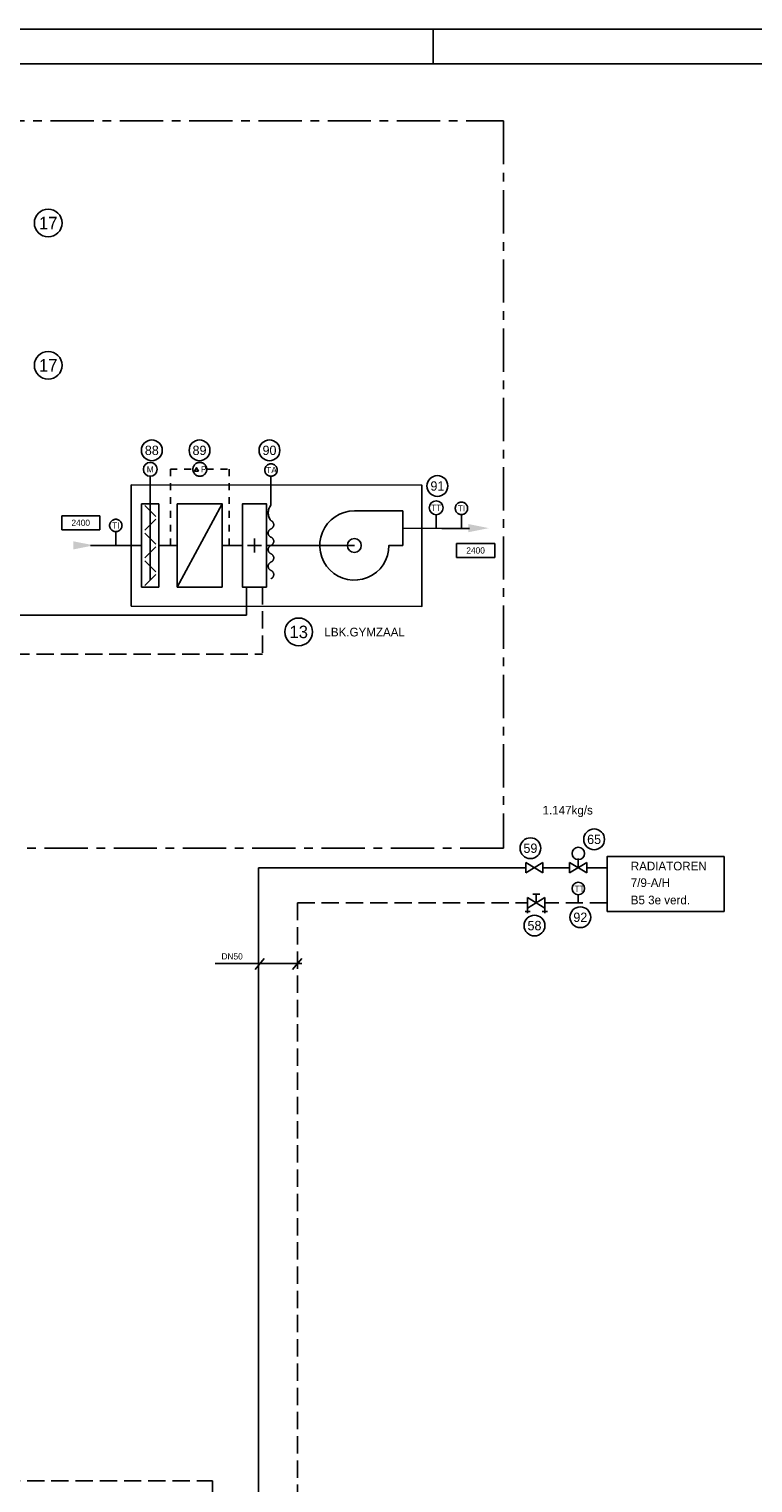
# Model space of a CAD drawing. Extents: x -783 to 603, y 238 to 1079.
# Tile 22 of 23: x 66 to 275, y 659 to 1079. Entities that reach past the tile are written whole.
import ezdxf
from ezdxf.enums import TextEntityAlignment as Align

# ---------------------------------------------------------------- set-up
doc = ezdxf.new("R2010")
doc.units = 0
for name, pattern in [('2322105', [47, 40, -7]), ('2322107', [2000, 1000, 1000]), ('2322108', [7, 5, -2]), ('CENTER', [20, 12.5, -2.5, 2.5, -2.5]), ('STABI22', [4, 2, -2])]:
    doc.linetypes.add(name, pattern=pattern)
doc.layers.get('0').update_dxf_attribs({"linetype": 'CONTINUOUS'})
for name, color, linetype in [('00KAD070', 5, 'CONTINUOUS'), ('WL5501--', 4, 'CONTINUOUS'), ('WL561---', 10, 'CONTINUOUS'), ('WL561---_AANVOER', 10, 'CONTINUOUS'), ('WL561---_RETOUR', 4, 'CONTINUOUS'), ('WL570---_TOEVOER', 3, 'CONTINUOUS'), ('WM541---', 1, 'CONTINUOUS'), ('WM561---', 1, 'CONTINUOUS')]:
    doc.layers.add(name, color=color, linetype=linetype)
doc.styles.add('BURO-018', font='BUROFONT.shx', dxfattribs={"height": 1.8})
doc.styles.add('BURO-025', font='BUROFONT.shx', dxfattribs={"height": 2.5})

# ---------------------------------------------------------------- blocks, each defined once
blk = doc.blocks.new('3048301')
at = {"color": 0, "linetype": 'CONTINUOUS'}
for p, q in [((-2.5, 1.5), (2.5, -1.5)), ((-2.5, -1.5), (-2.5, 1.5)), ((2.5, 1.5), (-2.5, -1.5)), ((2.5, -1.5), (2.5, 1.5))]:
    blk.add_line(p, q, dxfattribs=at)
at = {"color": 0, "linetype": 'CONTINUOUS', "style": 'BURO-018', "flags": 1}
blk.add_attdef('CV_MATCODE', (0, 0), '', height=1.8, dxfattribs=at)
blk = doc.blocks.new('3048301A')
at = {"color": 0, "linetype": 'CONTINUOUS'}
for p, q in [((-2.5, 1.5), (2.5, -1.5)), ((-2.5, -3), (-2.5, 1.5)), ((2.5, 1.5), (-2.5, -1.5)), ((-1, 2.5), (1, 2.5)), ((0, 0), (0, 2.5)), ((2.5, -3), (2.5, 1.5)), ((-3.25, -2.5), (-1.75, -2.5)), ((1.75, -2.5), (3.25, -2.5))]:
    blk.add_line(p, q, dxfattribs=at)
at = {"color": 0, "linetype": 'CONTINUOUS', "style": 'BURO-018', "flags": 1}
blk.add_attdef('CV_MATCODE', (0, 0), '', height=1.8, dxfattribs=at)
blk = doc.blocks.new('30486013')
at = {"color": 0, "linetype": 'CONTINUOUS'}
blk.add_circle((0, 0), 2, dxfattribs=at)
at = {"color": 0, "linetype": 'CONTINUOUS', "style": 'BURO-018', "flags": 1}
blk.add_attdef('CV_MATCODE', (0, 0), '', height=1.8, dxfattribs=at)
blk = doc.blocks.new('3048601')
at = {"color": 0, "linetype": 'CONTINUOUS'}
blk.add_circle((0, 0), 2, dxfattribs=at)
at = {"color": 0, "linetype": 'CONTINUOUS', "style": 'BURO-018', "flags": 1}
blk.add_attdef('CV_MATCODE', (0, 0), '', height=1.8, dxfattribs=at)
blk = doc.blocks.new('AL-RNR')
at = {"color": 0, "linetype": 'CONTINUOUS'}
for p, q in [((-5.5, 2), (5.5, 2)), ((-5.5, -2), (-5.5, 2)), ((5.5, -2), (5.5, 2)), ((-5.5, -2), (5.5, -2))]:
    blk.add_line(p, q, dxfattribs=at)

msp = doc.modelspace()

# ---------------------------------------------------------------- hatches: boundary and pattern name
at = {"layer": 'WL570---_TOEVOER', "linetype": 'CONTINUOUS'}
for points in [[(193.21, 935.87), (199.1, 934.7), (193.21, 933.52), (193.21, 934.7)], [(79.14, 930.9), (85.03, 929.73), (79.14, 928.55), (79.14, 929.73)]]:
    msp.add_hatch(color=6, dxfattribs=at).paths.add_polyline_path(points)

# ---------------------------------------------------------------- linework, layer by layer
at = {"layer": '00KAD070', "linetype": 'CONTINUOUS'}
msp.add_line((593.05, 1068.83), (-772.91, 1068.83), dxfattribs=at)
at = {"layer": 'WL5501--', "color": 3, "linetype": '2322105'}
for p, q in [((101.33, 919.69), (101.33, 949.69)), ((99.74, 941.28), (102.93, 938.09)), ((109.13, 917.69), (122.13, 941.69)), ((99.74, 934.09), (102.93, 937.28)), ((183.89, 934.59), (183.89, 938.59)), ((191.17, 934.63), (191.17, 938.63)), ((91.38, 929.69), (91.38, 933.69)), ((99.74, 933.28), (102.93, 930.09)), ((99.74, 926.09), (102.93, 929.28)), ((133.43, 929.69), (129.43, 929.69)), ((131.43, 931.69), (131.43, 927.69)), ((99.74, 925.28), (102.93, 922.09)), ((99.74, 918.09), (102.93, 921.28))]:
    msp.add_line(p, q, dxfattribs=at)
msp.add_lwpolyline([(136.18, 920.09, 0.666667), (136.18, 922.49, -0.666667), (136.18, 924.89, 0.666667), (136.18, 927.29, -0.666667), (136.18, 929.69, 0.666667), (136.18, 932.09, -0.666667), (136.18, 934.49, 0.666667), (136.18, 936.89, -0.363636), (136.18, 941.29), (136.18, 949.69)], format="xyb", dxfattribs=at)
msp.add_lwpolyline([(103.83, 917.69), (103.83, 941.69), (98.83, 941.69), (98.83, 917.69)], close=True, dxfattribs=at)
for centre, radius in [((115.63, 951.69), 2), ((136.18, 951.47), 1.79), ((191.17, 940.42), 1.79), ((91.38, 935.47), 1.79)]:
    msp.add_circle(centre, radius, dxfattribs=at)
at = {"layer": 'WL561---', "color": 7, "linetype": 'CENTER'}
for p, q in [((-227.44, 1052.33), (203.27, 1052.33)), ((203.27, 1052.33), (203.27, 842.32)), ((203.27, 842.32), (-227.44, 842.32))]:
    msp.add_line(p, q, dxfattribs=at)
at = {"layer": 'WL561---', "color": 1, "linetype": 'STABI22'}
for p, q in [((117.63, 951.69), (124.13, 951.69)), ((124.13, 951.69), (124.13, 929.69))]:
    msp.add_line(p, q, dxfattribs=at)
msp.add_lwpolyline([(107.13, 929.69), (107.13, 951.69), (113.63, 951.69)], dxfattribs=at)
at = {"layer": 'WL561---', "color": 1}
msp.add_lwpolyline([(115.25, 951.17), (114.11, 951.17), (114.68, 952.16)], close=True, dxfattribs=at)
at = {"layer": 'WL561---', "color": 7}
for points in [[(95.83, 947.19), (95.83, 912.19), (179.74, 912.08), (179.74, 947.08)], [(267, 839.9), (233.27, 839.9), (233.27, 824.01), (267, 824.01)]]:
    msp.add_lwpolyline(points, close=True, dxfattribs=at)
at = {"layer": 'WL561---', "color": 3}
msp.add_lwpolyline([(174.25, 939.69), (160.25, 939.69, 2.414214), (170.25, 929.69), (174.25, 929.69)], format="xyb", close=True, dxfattribs=at)
msp.add_circle((160.25, 929.69), 2, dxfattribs=at)
at = {"layer": 'WL561---_AANVOER', "linetype": '2322107'}
for p, q in [((129.13, 917.69), (129.13, 909.58)), ((12.77, 909.58), (129.13, 909.58)), ((209.72, 836.62), (132.6, 836.62)), ((132.6, 836.62), (132.6, 528.94)), ((214.72, 836.62), (222.42, 836.62)), ((227.42, 836.62), (233.27, 836.62))]:
    msp.add_line(p, q, dxfattribs=at)
at = {"layer": 'WL561---_RETOUR', "linetype": '2322108'}
for p, q in [((133.72, 917.69), (133.72, 898.31)), ((5.5, 898.31), (133.72, 898.31)), ((143.81, 826.46), (210.28, 826.46)), ((233.27, 826.49), (215.28, 826.49))]:
    msp.add_line(p, q, dxfattribs=at)
at = {"layer": 'WL561---_RETOUR', "color": 4, "linetype": '2322108'}
for p, q in [((143.81, 826.46), (143.81, 525.76)), ((58.75, 659.56), (119.29, 659.56)), ((119.29, 659.56), (119.29, 525.76))]:
    msp.add_line(p, q, dxfattribs=at)
at = {"layer": 'WL570---_TOEVOER', "color": 6, "linetype": 'CONTINUOUS'}
for p, q in [((174.13, 934.7), (185.47, 934.63)), ((185.47, 934.63), (193.5, 934.63)), ((84.06, 929.69), (98.69, 929.69)), ((103.83, 929.69), (109.13, 929.69)), ((103.83, 929.69), (109.13, 929.69)), ((122.13, 929.69), (127.93, 929.69)), ((147.18, 929.69), (134.93, 929.69)), ((147.18, 929.69), (160.25, 929.69))]:
    msp.add_line(p, q, dxfattribs=at)
at = {"layer": 'WL570---_TOEVOER'}
for points in [[(122.13, 917.69), (122.13, 941.69), (109.13, 941.69), (109.13, 917.69)], [(134.93, 917.69), (134.93, 941.69), (127.93, 941.69), (127.93, 917.69)]]:
    msp.add_lwpolyline(points, close=True, dxfattribs=at)
at = {"layer": 'WM541---'}
for p, q in [((131.57, 807.22), (134.26, 810.39)), ((142.41, 807.28), (145.1, 810.45)), ((120.11, 808.93), (145.07, 808.93))]:
    msp.add_line(p, q, dxfattribs=at)
at = {"layer": 'WM561---', "color": 3}
for p, q in [((603.05, 1078.83), (-782.91, 1078.83)), ((183.05, 1068.83), (183.05, 1078.83)), ((224.92, 836.93), (224.92, 839.27)), ((224.92, 828.84), (224.92, 826.49))]:
    msp.add_line(p, q, dxfattribs=at)
for centre in [(224.92, 840.76), (224.92, 830.62)]:
    msp.add_circle(centre, 1.79, dxfattribs=at)

# ---------------------------------------------------------------- block references
at = {"layer": 'WL5501--', "color": 3, "linetype": '2322105'}
ref = msp.add_blockref('30486013', (101.33, 951.69), dxfattribs=at)
ref.add_attrib('CV_TEXT1', 'M', dxfattribs={"layer": '0', "color": 1, "height": 1.8, "style": 'BURO-018'}).set_placement((101.33, 951.69), align=Align.MIDDLE)
ref = msp.add_blockref('30486013', (183.89, 940.59), dxfattribs=dict(at, xscale=-1))
ref.add_attrib('CV_TEXT1', 'TT', dxfattribs={"layer": '0', "color": 1, "height": 1.8, "style": 'BURO-018'}).set_placement((183.89, 940.59), align=Align.MIDDLE)
at = {"layer": 'WL561---', "color": 7}
ref = msp.add_blockref('3048601', (71.86, 1022.81), dxfattribs=dict(at, xscale=2, yscale=2, zscale=2))
ref.add_attrib('CV_TEXT1', '17', dxfattribs={"layer": '0', "color": 1, "linetype": 'CONTINUOUS', "height": 3.6, "style": 'BURO-018'}).set_placement((71.86, 1022.81), align=Align.MIDDLE)
ref = msp.add_blockref('3048601', (71.86, 981.73), dxfattribs=dict(at, xscale=2, yscale=2, zscale=2))
ref.add_attrib('CV_TEXT1', '17', dxfattribs={"layer": '0', "color": 1, "linetype": 'CONTINUOUS', "height": 3.6, "style": 'BURO-018'}).set_placement((71.86, 981.73), align=Align.MIDDLE)
ref = msp.add_blockref('3048601', (101.78, 957.17), dxfattribs=dict(at, xscale=1.5, yscale=1.5, zscale=1.5))
ref.add_attrib('CV_TEXT1', '88', dxfattribs={"layer": '0', "color": 1, "linetype": 'CONTINUOUS', "height": 2.7, "style": 'BURO-018'}).set_placement((101.78, 957.17), align=Align.MIDDLE)
ref = msp.add_blockref('3048601', (115.55, 957.17), dxfattribs=dict(at, xscale=1.5, yscale=1.5, zscale=1.5))
ref.add_attrib('CV_TEXT1', '89', dxfattribs={"layer": '0', "color": 1, "linetype": 'CONTINUOUS', "height": 2.7, "style": 'BURO-018'}).set_placement((115.55, 957.17), align=Align.MIDDLE)
ref = msp.add_blockref('3048601', (135.75, 957.17), dxfattribs=dict(at, xscale=1.5, yscale=1.5, zscale=1.5))
ref.add_attrib('CV_TEXT1', '90', dxfattribs={"layer": '0', "color": 1, "linetype": 'CONTINUOUS', "height": 2.7, "style": 'BURO-018'}).set_placement((135.75, 957.17), align=Align.MIDDLE)
ref = msp.add_blockref('3048601', (184.23, 946.87), dxfattribs=dict(at, xscale=1.5, yscale=1.5, zscale=1.5))
ref.add_attrib('CV_TEXT1', '91', dxfattribs={"layer": '0', "color": 1, "linetype": 'CONTINUOUS', "height": 2.7, "style": 'BURO-018'}).set_placement((184.23, 946.87), align=Align.MIDDLE)
ref = msp.add_blockref('AL-RNR', (81.25, 936.25), dxfattribs=at)
ref.add_attrib('AL_RNR', '2400', dxfattribs={"layer": '0', "color": 0, "linetype": 'CONTINUOUS', "height": 1.8, "style": 'BURO-018'}).set_placement((81.25, 936.25), align=Align.MIDDLE)
ref = msp.add_blockref('AL-RNR', (195.27, 928.26), dxfattribs=at)
ref.add_attrib('AL_RNR', '2400', dxfattribs={"layer": '0', "color": 0, "linetype": 'CONTINUOUS', "height": 1.8, "style": 'BURO-018'}).set_placement((195.27, 928.26), align=Align.MIDDLE)
ref = msp.add_blockref('3048601', (144.19, 904.74), dxfattribs=dict(at, xscale=2, yscale=2, zscale=2))
ref.add_attrib('CV_TEXT1', '13', dxfattribs={"layer": '0', "color": 1, "linetype": 'CONTINUOUS', "height": 3.6, "style": 'BURO-018'}).set_placement((144.19, 904.74), align=Align.MIDDLE)
ref = msp.add_blockref('3048601', (211.09, 842.26), dxfattribs=dict(at, xscale=1.5, yscale=1.5, zscale=1.5))
ref.add_attrib('CV_TEXT1', '59', dxfattribs={"layer": '0', "color": 1, "linetype": 'CONTINUOUS', "height": 2.7, "style": 'BURO-018'}).set_placement((211.09, 842.26), align=Align.MIDDLE)
ref = msp.add_blockref('3048601', (229.48, 844.82), dxfattribs=dict(at, xscale=1.5, yscale=1.5, zscale=1.5))
ref.add_attrib('CV_TEXT1', '65', dxfattribs={"layer": '0', "color": 1, "linetype": 'CONTINUOUS', "height": 2.7, "style": 'BURO-018'}).set_placement((229.48, 844.82), align=Align.MIDDLE)
ref = msp.add_blockref('3048601', (225.5, 822.32), dxfattribs=dict(at, xscale=1.5, yscale=1.5, zscale=1.5))
ref.add_attrib('CV_TEXT1', '92', dxfattribs={"layer": '0', "color": 1, "linetype": 'CONTINUOUS', "height": 2.7, "style": 'BURO-018'}).set_placement((225.5, 822.32), align=Align.MIDDLE)
ref = msp.add_blockref('3048601', (212.27, 819.92), dxfattribs=dict(at, xscale=1.5, yscale=1.5, zscale=1.5))
ref.add_attrib('CV_TEXT1', '58', dxfattribs={"layer": '0', "color": 1, "linetype": 'CONTINUOUS', "height": 2.7, "style": 'BURO-018'}).set_placement((212.27, 819.92), align=Align.MIDDLE)
at = {"layer": 'WM561---', "color": 3}
for name, p in [('3048301', (212.22, 836.62)), ('3048301A', (212.78, 826.49))]:
    msp.add_blockref(name, p, dxfattribs=at)
at = {"layer": 'WM561---', "color": 3, "rotation": 180}
msp.add_blockref('3048301', (224.92, 836.62), dxfattribs=at)

# ---------------------------------------------------------------- texts
at = {"layer": 'WL561---', "color": 1, "style": 'BURO-018'}
for s, p in [('P', (115.94, 950.79)), ('TA', (134.81, 950.58)), ('TI', (190.1, 939.52)), ('TI', (90.3, 934.58)), ('TT', (223.81, 829.66))]:
    msp.add_text(s, height=1.8, dxfattribs=at).set_placement(p)
at = {"layer": 'WL561---', "color": 7, "style": 'BURO-025'}
for s, p in [('LBK.GYMZAAL', (151.62, 903.43)), ('1.147kg/s', (214.61, 852)), ('RADIATOREN', (240.07, 835.86)), ('7/9-A/H', (240.07, 831.06)), ('B5 3e verd.', (240.07, 826.06))]:
    msp.add_text(s, height=2.5, dxfattribs=at).set_placement(p)
at = {"layer": 'WM541---', "color": 1, "style": 'BURO-018'}
msp.add_text('DN50', height=1.8, dxfattribs=at).set_placement((121.88, 810.13))

doc.saveas('drawing.dxf')
